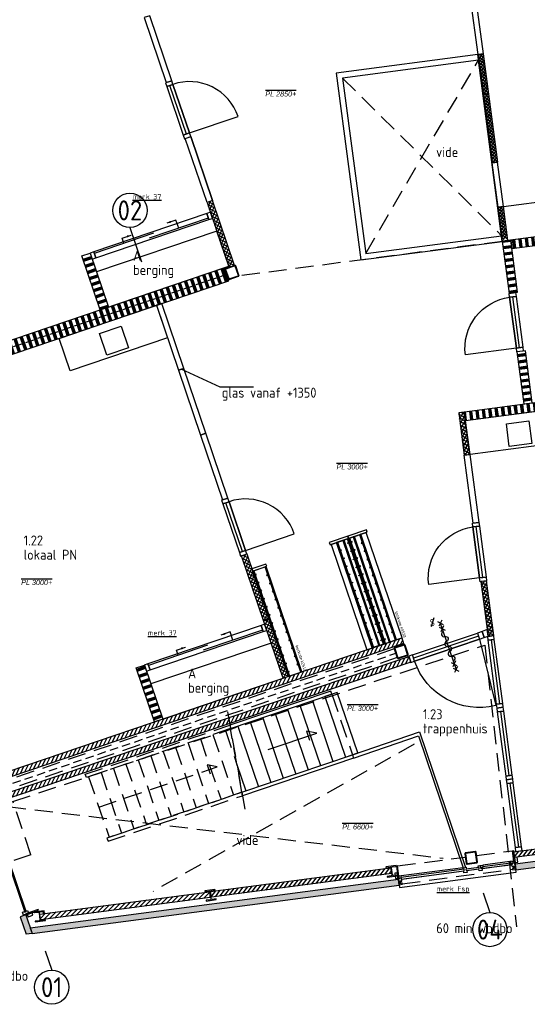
# Model space of a CAD drawing. Header units: millimetres. Extents: x -30977 to 210218, y -180497 to 109503.
# Tile 2 of 31: x 49342 to 58231, y -174927 to -157677. Entities that reach past the tile are written whole.
import ezdxf
from ezdxf.enums import TextEntityAlignment as Align
from ezdxf.xclip import XClip

# ---------------------------------------------------------------- set-up
doc = ezdxf.new("R2010")
doc.units = ezdxf.units.MM
doc.header["$LTSCALE"] = 100
doc.header["$XCLIPFRAME"] = 2
for name, pattern in [('082403 X-ref$0$DASHDOT2', [12.7, 6.35, -3.175, 0, -3.175]), ('082403 X-ref$0$DASHED', [0.75, 0.5, -0.25]), ('082403 X-ref$0$DASHED2', [9.525, 6.35, -3.175]), ('082403 X-ref$0$HIDDEN2', [4.7625, 3.175, -1.5875])]:
    doc.linetypes.add(name, pattern=pattern)
for name, color, linetype in [('082403 X-ref$0$Alg-Dun-Arc', 8, 'Continuous'), ('082403 X-ref$0$Beveilig-Alg-Az', 253, 'Continuous'), ('082403 X-ref$0$Beveilig-Alg-Txt', 253, 'Continuous'), ('082403 X-ref$0$Beveilig-Dik-Az', 1, '082403 X-ref$0$HIDDEN2'), ('082403 X-ref$0$bib', 253, 'Continuous'), ('082403 X-ref$0$BiKoz-Draai-Az', 253, 'Continuous'), ('082403 X-ref$0$BiKoz-Hout-Az', 253, 'Continuous'), ('082403 X-ref$0$BiKoz-Hout-Drs', 253, 'Continuous'), ('082403 X-ref$0$BiWand-Alg-Arc', 8, 'Continuous'), ('082403 X-ref$0$BiWand-Syst-Drs', 253, 'Continuous'), ('082403 X-ref$0$BuWand-Alg-Arc', 253, 'Continuous'), ('082403 X-ref$0$BuWand-Bakst-Drs', 253, 'Continuous'), ('082403 X-ref$0$Construct-Beton-Drs', 253, 'Continuous'), ('082403 X-ref$0$Construct-Staal-Drs', 253, 'Continuous'), ('082403 X-ref$0$DakAfw-Alg-Az', 253, 'Continuous'), ('082403 X-ref$0$DIM25', 8, 'Continuous'), ('082403 X-ref$0$Hulplaag-Alg-Az', 253, 'Continuous'), ('082403 X-ref$0$Inricht-Alg-Az', 253, 'Continuous'), ('082403 X-ref$0$kozijn', 8, 'Continuous'), ('082403 X-ref$0$kozijn1', 8, 'Continuous'), ('082403 X-ref$0$MTXT25-1', 253, 'Continuous'), ('082403 X-ref$0$MTXT35-1', 253, 'Continuous'), ('082403 X-ref$0$MTXT35-50', 253, 'Continuous'), ('082403 X-ref$0$nieuw uitzet', 253, 'Continuous'), ('082403 X-ref$0$Plafond-Hout-Drs', 8, 'Continuous'), ('082403 X-ref$0$Stramien-Alg-Az', 9, '082403 X-ref$0$DASHDOT2'), ('082403 X-ref$0$Stramien-Alg-Drs', 8, 'Continuous'), ('082403 X-ref$0$Stramien-Alg-Txt', 253, 'Continuous'), ('082403 X-ref$0$Trap-Beton-Az', 253, 'Continuous'), ('082403 X-ref$0$TXT18', 253, 'Continuous'), ('082403 X-ref$0$Vloer-Alg-Arc', 253, 'Continuous')]:
    doc.layers.add(name, color=color, linetype=linetype)
doc.styles.add('082403 X-ref$0$BOS', font='isocp.shx')
doc.styles.add('082403 X-ref$0$BOS3', font='isocp.shx')
doc.styles.add('082403 X-ref$0$Standard', font='isocp.shx')
pattern_1 = [(97.25, (-6e-11, 6e-14), (-111.60056, -14.19738), []), (97.25, (6.2, 0.79), (-111.60056, -14.19738), []), (97.25, (12.4, 1.58), (-111.60056, -14.19738), []), (97.25, (18.6, 2.37), (-111.60056, -14.19738), []), (97.25, (24.8, 3.15), (-111.60056, -14.19738), []), (97.25, (31, 3.94), (-111.60056, -14.19738), []), (97.25, (37.2, 4.73), (-111.60056, -14.19738), [])]
pattern_2 = [(153.75, (4389.125, 104116.373), (-22.1144, -44.8436), []), (243.75, (4389.125, 104116.373), (44.8436, -22.1144), [])]

# ---------------------------------------------------------------- blocks, each defined once
blk = doc.blocks.new('082403 X-ref$0$binkozschuif')
at = {"layer": '082403 X-ref$0$BiKoz-Hout-Az', "linetype": 'Continuous'}
for p, q in [((67, 85), (1163, 85)), ((1063, 28), (2158, 28))]:
    blk.add_line(p, q, dxfattribs=at)
at = {"layer": '082403 X-ref$0$BiKoz-Hout-Az'}
for p, q in [((615, 85), (615, -65)), ((1610, 28), (1610, -65)), ((615, -65), (785, -65)), ((1610, -65), (1440, -65))]:
    blk.add_line(p, q, dxfattribs=at)
blk.add_lwpolyline([(67, 0), (2158, 0), (2158, 114), (67, 114)], close=True, dxfattribs=at)
for points in [[(785, -65, 0, 37.5, 0), (710, -65, 37.5, 37.5, 0)], [(1440, -65, 0, 37.5, 0), (1515, -65, 37.5, 37.5, 0)]]:
    blk.add_lwpolyline(points, format="xyseb", dxfattribs=at)
at = {"layer": '082403 X-ref$0$BiKoz-Hout-Drs'}
for points in [[(0, 0), (67, 0), (67, 114), (0, 114)], [(2158, 0), (2225, 0), (2225, 114), (2158, 114)]]:
    blk.add_lwpolyline(points, close=True, dxfattribs=at)
blk = doc.blocks.new('082403 X-ref$0$binkozdeur1034')
at = {"layer": '082403 X-ref$0$BiKoz-Draai-Az'}
blk.add_lwpolyline([(967, 0), (67, 0), (67, -900, 0.414214)], format="xyb", close=True, dxfattribs=at)
at = {"layer": '082403 X-ref$0$BiKoz-Hout-Az'}
blk.add_line((67, 57), (967, 57), dxfattribs=at)
blk.add_lwpolyline([(67, 0), (967, 0), (967, 114), (67, 114)], close=True, dxfattribs=at)
at = {"layer": '082403 X-ref$0$BiKoz-Hout-Drs'}
for points in [[(0, 0), (67, 0), (67, 114), (0, 114)], [(967, 0), (1034, 0), (1034, 114), (967, 114)]]:
    blk.add_lwpolyline(points, close=True, dxfattribs=at)
blk = doc.blocks.new('082403 X-ref$0$spoelblok1800x600')
at = {"layer": '082403 X-ref$0$Inricht-Alg-Az', "linetype": 'Continuous'}
blk.add_lwpolyline([(1800, 0), (1800, 600), (0, 600), (0, 0)], close=True, dxfattribs=at)
at = {"layer": '082403 X-ref$0$Inricht-Alg-Az', "linetype": 'Continuous', "ltscale": 0.5}
blk.add_lwpolyline([(700, 50), (1100, 50), (1100, 450), (700, 450)], close=True, dxfattribs=at)
blk = doc.blocks.new('082403 X-ref$0$aangifte deur 60 minuten (zelfsluitend)')
at = {"layer": '082403 X-ref$0$Beveilig-Alg-Az'}
blk.add_line((1, -863), (1, 860), dxfattribs=at)
for points in [[(-81, 778), (82, 942)], [(-81, 568), (82, 732)], [(80, 781), (-78, 939)], [(80, 571), (-78, 729)], [(-81, -735), (82, -571)], [(80, -732), (-78, -574)], [(-81, -945), (82, -781)], [(80, -942), (-78, -784)]]:
    blk.add_lwpolyline(points, dxfattribs=at)
blk.add_lwpolyline([(0, -543, 1), (0, -362, -1), (0, -181, 1), (0, 0, -1), (0, 181, 1), (0, 362, -1), (0, 543)], format="xyb", dxfattribs=at)
blk = doc.blocks.new('082403 X-ref$0$kapstok leerkotte 25x')
at = {"layer": '082403 X-ref$0$Inricht-Alg-Az'}
for points in [[(20, 1950), (0, 1950)], [(0, 1950), (250, 1950)], [(230, 0), (230, 1950)], [(230, 1950), (250, 1950)], [(250, 0), (250, 1950)], [(0, 0), (250, 0)]]:
    blk.add_lwpolyline(points, dxfattribs=at)
at = {"layer": '082403 X-ref$0$Inricht-Alg-Az', "color": 9}
for points in [[(20, 1950), (20, 0), (0, 0), (0, 1950)], [(20, 1870), (40, 1870), (40, 1880), (20, 1880)], [(20, 1720), (40, 1720), (40, 1730), (20, 1730)], [(20, 1570), (40, 1570), (40, 1580), (20, 1580)], [(20, 1420), (40, 1420), (40, 1430), (20, 1430)], [(20, 1270), (40, 1270), (40, 1280), (20, 1280)], [(20, 1120), (40, 1120), (40, 1130), (20, 1130)], [(20, 970), (40, 970), (40, 980), (20, 980)], [(20, 820), (40, 820), (40, 830), (20, 830)], [(20, 670), (40, 670), (40, 680), (20, 680)], [(20, 520), (40, 520), (40, 530), (20, 530)], [(20, 370), (40, 370), (40, 380), (20, 380)], [(20, 220), (40, 220), (40, 230), (20, 230)], [(20, 70), (40, 70), (40, 80), (20, 80)]]:
    blk.add_lwpolyline(points, close=True, dxfattribs=at)
blk.add_lwpolyline([(20, 0), (20, 1950)], dxfattribs=at)
at = {"layer": '082403 X-ref$0$Inricht-Alg-Az'}
for points in [[(230, 1950), (230, 0), (250, 0), (250, 1950)], [(210, 1795), (230, 1795), (230, 1805), (210, 1805)], [(210, 1645), (230, 1645), (230, 1655), (210, 1655)], [(210, 1495), (230, 1495), (230, 1505), (210, 1505)], [(210, 1345), (230, 1345), (230, 1355), (210, 1355)], [(210, 1195), (230, 1195), (230, 1205), (210, 1205)], [(210, 1045), (230, 1045), (230, 1055), (210, 1055)], [(210, 895), (230, 895), (230, 905), (210, 905)], [(210, 745), (230, 745), (230, 755), (210, 755)], [(210, 595), (230, 595), (230, 605), (210, 605)], [(210, 445), (230, 445), (230, 455), (210, 455)], [(210, 295), (230, 295), (230, 305), (210, 305)], [(210, 145), (230, 145), (230, 155), (210, 155)]]:
    blk.add_lwpolyline(points, close=True, dxfattribs=at)
at = {"layer": '082403 X-ref$0$Hulplaag-Alg-Az', "insert": (337, 471), "char_height": 50, "width": 1235.48, "attachment_point": 1, "rotation": 270, "style": '082403 X-ref$0$Standard'}
blk.add_mtext('{\\fArial|b0|i0|c0|p34;leerkotte k2519}', dxfattribs=at)
blk = doc.blocks.new('082403 X-ref$0$slot van binnenuit zonder sleutel')
at = {"layer": '082403 X-ref$0$Beveilig-Alg-Txt'}
blk.add_line((47, 157), (-47, -157), dxfattribs=at)
at = {"layer": '082403 X-ref$0$Beveilig-Alg-Txt', "style": '082403 X-ref$0$BOS'}
blk.add_text('S', height=250, dxfattribs=at).set_placement((0, 0), align=Align.MIDDLE)
blk = doc.blocks.new('082403 X-ref$0$_K200x10')
at = {"layer": '082403 X-ref$0$Construct-Staal-Drs'}
for points in [[(85, 100), (-85, 100, 0.414214), (-100, 85), (-100, -85, 0.414214), (-85, -100), (85, -100, 0.414214), (100, -85), (100, 85, 0.414214)], [(85, 90), (-85, 90, 0.414214), (-90, 85), (-90, -85, 0.414214), (-85, -90), (85, -90, 0.414214), (90, -85), (90, 85, 0.414214)]]:
    blk.add_lwpolyline(points, format="xyb", close=True, dxfattribs=at)
blk = doc.blocks.new('082403 X-ref$0$ruimtenummer met m2_1')
at = {"layer": '082403 X-ref$0$MTXT25-1', "style": '082403 X-ref$0$BOS'}
blk.add_attdef('OPPERVLAKTE', (0, 498), '', height=250, dxfattribs=at)
at = {"layer": '082403 X-ref$0$MTXT35-1', "style": '082403 X-ref$0$BOS'}
for tag, p in [('RUIMTENUMMER', (-8, 1448)), ('RUIMTENAAM', (-8, 948))]:
    blk.add_attdef(tag, p, '', height=350, dxfattribs=at)
blk = doc.blocks.new('*U84')
at = {"layer": '082403 X-ref$0$Construct-Staal-Drs'}
for points in [[(85, 100), (-85, 100, 0.414214), (-100, 85), (-100, -85, 0.414214), (-85, -100), (85, -100, 0.414214), (100, -85), (100, 85, 0.414214)], [(85, 90), (-85, 90, 0.414214), (-90, 85), (-90, -85, 0.414214), (-85, -90), (85, -90, 0.414214), (90, -85), (90, 85, 0.414214)]]:
    blk.add_lwpolyline(points, format="xyb", close=True, dxfattribs=at)
blk = doc.blocks.new('*U86')
at = {"layer": '082403 X-ref$0$Construct-Staal-Drs'}
blk.add_lwpolyline([(-90, -90), (90, -90), (90, -76), (19.25, -76, -0.41421356), (4.25, -61), (4.25, 61, -0.41421356), (19.25, 76), (90, 76), (90, 90), (-90, 90), (-90, 76), (-19.25, 76, -0.41421356), (-4.25, 61), (-4.25, -61, -0.41421356), (-19.25, -76), (-90, -76)], format="xyb", close=True, dxfattribs=at)
blk = doc.blocks.new('*U98')
at = {"layer": '082403 X-ref$0$Construct-Staal-Drs'}
blk.add_lwpolyline([(-90, -85.5), (90, -85.5), (90, -76), (18, -76, -0.4142136), (3, -61), (3, 61, -0.4142136), (18, 76), (90, 76), (90, 85.5), (-90, 85.5), (-90, 76), (-18, 76, -0.4142136), (-3, 61), (-3, -61, -0.4142136), (-18, -76), (-90, -76)], format="xyb", close=True, dxfattribs=at)
blk = doc.blocks.new('082403 X-ref')
at = {"layer": '082403 X-ref$0$Alg-Dun-Arc'}
h = blk.add_hatch(color=8, dxfattribs=at)
h.paths.add_polyline_path([(8935, 101055), (8411, 100986), (8424, 100887), (8968, 100959)])
h.paths.add_polyline_path([(10296, 101235), (8935, 101055), (8968, 100959), (10309, 101135)])
h.paths.add_polyline_path([(15571, 101929), (10296, 101235), (10309, 101135), (15584, 101830)])
at = {"layer": '082403 X-ref$0$BiWand-Alg-Arc'}
h = blk.add_hatch(dxfattribs=at)
h.set_pattern_fill('SWAND', color=8, style=0)
h.set_pattern_definition([(108.75, (-43315.9, 107278.58), (-106.52964, -36.16194), []), (108.75, (-43309.98, 107280.59), (-106.52964, -36.16194), []), (108.75, (-43304.07, 107282.6), (-106.52964, -36.16194), []), (108.75, (-43298.15, 107284.61), (-106.52964, -36.16194), []), (108.75, (-43292.23, 107286.62), (-106.52964, -36.16194), []), (108.75, (-43286.31, 107288.62), (-106.52964, -36.16194), []), (108.75, (-43280.39, 107290.63), (-106.52964, -36.16194), [])])
h.paths.add_polyline_path([(-6456, 115509), (-6534, 115736), (2205, 118702), (2282, 118475)])
edge = h.paths.add_edge_path()
edge.add_arc((1017, 118263), 5, 108.75, 198.75)
edge.add_line((1013, 118261), (1067, 118100))
edge.add_arc((1072, 118102), 5, 198.75, 288.75)
edge.add_line((1074, 118097), (1235, 118152))
edge.add_arc((1233, 118157), 5, 288.75, 378.75)
edge.add_line((1238, 118158), (1183, 118319))
edge.add_arc((1178, 118318), 5, 18.75, 108.75)
edge.add_line((1177, 118322), (1016, 118268))
h = blk.add_hatch(dxfattribs=at)
h.set_pattern_fill('_USER', color=8, scale=40, angle=45, style=0, double=1, pattern_type=0)
h.set_pattern_definition([(322.51052, (7687.81, 21200.83), (24.34463, 31.738604), []), (52.51052, (7687.81, 21200.83), (-31.738604, 24.34463), [])])
h.paths.add_polyline_path([(7948, 114477), (7855, 115183), (7756, 115170), (7849, 114464)])
h = blk.add_hatch(dxfattribs=at)
h.set_pattern_fill('_USER', color=8, scale=40, angle=52.5, style=0, double=1, pattern_type=0)
h.set_pattern_definition([(52.5, (13564.56, -3466.616), (-31.734134, 24.350457), []), (142.5, (13564.56, -3466.616), (-24.350457, -31.734134), [])])
h.paths.add_polyline_path([(8005, 113274), (8105, 113288), (7948, 114477), (7849, 114464)])
h = blk.add_hatch(dxfattribs=at)
h.set_pattern_fill('_USER', color=8, scale=50, angle=45, style=0, double=1, pattern_type=0)
h.set_pattern_definition([(63.75, (887.71, 1801.505), (-44.843637, 22.114435), []), (153.75, (887.71, 1801.505), (-22.114435, -44.843637), [])])
h.paths.add_polyline_path([(3016, 112579), (3402, 111442), (3496, 111474), (3111, 112611)])
h = blk.add_hatch(dxfattribs=at)
h.set_pattern_fill('_USER', color=8, scale=40, angle=52.5, style=0, double=1, pattern_type=0)
h.set_pattern_definition([(322.5, (-3029.31, 118412.116), (-24.35046, -31.73413), []), (232.5, (-3029.31, 118412.116), (-31.73413, 24.35046), [])])
h.paths.add_polyline_path([(8207, 112508), (8108, 112495), (8182, 111930), (8281, 111943)])
h = blk.add_hatch(dxfattribs=at)
h.set_pattern_fill('SWAND', color=8, angle=7.25, style=0)
h.set_pattern_definition(pattern_1)
h.paths.add_polyline_path([(8335, 111920), (8354, 111771), (8801, 111830), (8781, 111979)])
h = blk.add_hatch(dxfattribs=at)
h.set_pattern_fill('SWAND', color=8, angle=97.5, style=0)
h.set_pattern_definition([(187.5, (-0.13, -0.02), (14.6842, -111.53755), []), (187.5, (-0.95, 6.17), (14.6842, -111.53755), []), (187.5, (-1.76, 12.37), (14.6842, -111.53755), []), (187.5, (-2.58, 18.57), (14.6842, -111.53755), []), (187.5, (-3.39, 24.76), (14.6842, -111.53755), []), (187.5, (-4.21, 30.96), (14.6842, -111.53755), []), (187.5, (-5.02, 37.16), (14.6842, -111.53755), [])])
h.paths.add_polyline_path([(8335, 111920), (8186, 111900), (8307, 110985), (8455, 111005)])
h = blk.add_hatch(dxfattribs=at)
h.set_pattern_fill('SWAND', color=8, angle=90, style=0)
h.set_pattern_definition([(198.75, (27.98, 9.49), (36.16194, -106.52964), []), (198.75, (25.97, 15.41), (36.16194, -106.52964), []), (198.75, (23.96, 21.33), (36.16194, -106.52964), []), (198.75, (21.95, 27.25), (36.16194, -106.52964), []), (198.75, (19.94, 33.17), (36.16194, -106.52964), []), (198.75, (17.93, 39.09), (36.16194, -106.52964), []), (198.75, (15.92, 45), (36.16194, -106.52964), [])])
h.paths.add_polyline_path([(967, 111692), (825, 111644), (1146, 110697), (1288, 110745)])
h = blk.add_hatch(dxfattribs=at)
h.set_pattern_fill('SWAND', color=8, style=0)
h.set_pattern_definition([(108.75, (-6e-11, 6e-14), (-106.52964, -36.16194), []), (108.75, (5.92, 2.01), (-106.52964, -36.16194), []), (108.75, (11.84, 4.02), (-106.52964, -36.16194), []), (108.75, (17.75, 6.03), (-106.52964, -36.16194), []), (108.75, (23.67, 8.04), (-106.52964, -36.16194), []), (108.75, (29.59, 10.04), (-106.52964, -36.16194), []), (108.75, (35.51, 12.05), (-106.52964, -36.16194), [])])
edge = h.paths.add_edge_path()
edge.add_arc((-2967, 109253), 5, 18.75, 108.75)
edge.add_line((-2968, 109258), (-3111, 109210))
edge.add_arc((-3109, 109205), 5, 108.75, 198.75)
edge.add_line((-3114, 109204), (-3065, 109062))
edge.add_arc((-3061, 109063), 5, 198.75, 288.75)
edge.add_line((-3059, 109058), (-2917, 109107))
edge.add_arc((-2919, 109111), 5, 288.75, 378.75)
edge.add_line((-2914, 109113), (-2962, 109255))
h.paths.add_polyline_path([(-5544, 108426), (-5466, 108199), (3444, 111224), (3367, 111451)])
h = blk.add_hatch(dxfattribs=at)
h.set_pattern_fill('SWAND', color=8, angle=97.5, style=0)
h.set_pattern_definition([(187.5, (-0.98, 6.42), (14.6842, -111.53755), []), (187.5, (-1.79, 12.61), (14.6842, -111.53755), []), (187.5, (-2.61, 18.81), (14.6842, -111.53755), []), (187.5, (-3.43, 25.01), (14.6842, -111.53755), []), (187.5, (-4.24, 31.2), (14.6842, -111.53755), []), (187.5, (-5.06, 37.4), (14.6842, -111.53755), []), (187.5, (-5.87, 43.6), (14.6842, -111.53755), [])])
h.paths.add_polyline_path([(8590, 109980), (8441, 109960), (8561, 109051), (8710, 109071)])
h = blk.add_hatch(dxfattribs=at)
h.set_pattern_fill('SWAND', color=8, angle=7.25, style=0)
h.set_pattern_definition(pattern_1)
h.paths.add_polyline_path([(7523, 108908), (7543, 108759), (11556, 109288), (11536, 109437)])
h = blk.add_hatch(dxfattribs=at)
h.set_pattern_fill('_USER', color=8, scale=50, angle=52.4816, style=0, double=1, pattern_type=0)
h.set_pattern_definition([(329.9816, (7906.497, 105983.19), (25.0139, 43.29325), []), (59.9816, (7906.497, 105983.19), (-43.29325, 25.0139), [])])
h.paths.add_polyline_path([(7520, 108151), (7619, 108164), (7521, 108908), (7422, 108895)])
h = blk.add_hatch(dxfattribs=at)
h.set_pattern_fill('_USER', color=8, scale=50, angle=45, style=0, double=1, pattern_type=0)
h.set_pattern_definition(pattern_2)
h.paths.add_polyline_path([(4003, 105253), (3618, 106389), (3712, 106421), (4098, 105285)])
h = blk.add_hatch(dxfattribs=at)
h.set_pattern_fill('_USER', color=8, scale=50, angle=52.4816, style=0, double=1, pattern_type=0)
h.set_pattern_definition([(329.9816, (7906.497, 105983.19), (25.014, 43.2933), []), (59.9816, (7906.497, 105983.19), (-43.2933, 25.014), [])])
h.paths.add_polyline_path([(8037, 104990), (7911, 105949), (7812, 105936), (7938, 104977)])
h = blk.add_hatch(dxfattribs=at)
h.set_pattern_fill('_USER', color=8, scale=50, angle=45, style=0, double=1, pattern_type=0)
h.set_pattern_definition(pattern_2)
h.paths.add_polyline_path([(4346, 104243), (4003, 105253), (4098, 105285), (4440, 104275)])
h = blk.add_hatch(dxfattribs=at)
h.set_pattern_fill('SWAND', color=8, angle=90, style=0)
h.set_pattern_definition([(198.75, (15.06, 110.72), (36.16194, -106.52964), []), (198.75, (13.06, 116.64), (36.16194, -106.52964), []), (198.75, (11.05, 122.55), (36.16194, -106.52964), []), (198.75, (9.04, 128.47), (36.16194, -106.52964), []), (198.75, (7.03, 134.39), (36.16194, -106.52964), []), (198.75, (5.02, 140.31), (36.16194, -106.52964), []), (198.75, (3.01, 146.23), (36.16194, -106.52964), [])])
h.paths.add_polyline_path([(1918, 104475), (1776, 104427), (2097, 103480), (2239, 103528)])
for points in [[(-82, 99868), (-49, 99772), (6379, 100618), (6366, 100717)], [(-49, 99772), (-150, 99758), (-255, 100066), (-160, 100098)]]:
    blk.add_hatch(color=8, dxfattribs=at).paths.add_polyline_path(points)
at = {"layer": '082403 X-ref$0$BuWand-Alg-Arc'}
h = blk.add_hatch(dxfattribs=at)
h.set_pattern_fill('ANSI31', color=8, scale=18, angle=18.75, style=0)
h.paths.add_polyline_path([(-3277, 101656), (-3245, 101561), (6457, 104854), (6425, 104949)])
h = blk.add_hatch(dxfattribs=at)
h.set_pattern_fill('ANSI31', color=8, scale=18, angle=18.75, style=0)
h.paths.add_polyline_path([(-635, 102183), (-603, 102088), (6584, 104528), (6552, 104622)])
h = blk.add_hatch(dxfattribs=at)
h.set_pattern_fill('ANSI31', color=8, scale=18, style=0)
h.set_pattern_definition([(52.5, (0, 0), (-45.340143, 34.790716), [])])
h.paths.add_polyline_path([(10182, 101340), (10169, 101440), (8385, 101205), (8398, 101106)])
h = blk.add_hatch(dxfattribs=at)
h.set_pattern_fill('ANSI31', color=8, scale=18, style=0)
h.set_pattern_definition([(52.5, (-10053.803, 99949.78), (-45.34014, 34.79072), [])])
h.paths.add_polyline_path([(3078, 100506), (3091, 100407), (6244, 100822), (6231, 100921)])
h = blk.add_hatch(dxfattribs=at)
h.set_pattern_fill('ANSI31', color=8, scale=18, style=0)
h.set_pattern_definition([(45, (-0.13, 99999.955), (-40.4112, 40.4112), [])])
h.paths.add_polyline_path([(86, 100112), (100, 100013), (3071, 100404), (3058, 100504)])
h = blk.add_hatch(dxfattribs=at)
h.set_pattern_fill('STAAL', color=8, scale=5, angle=279.9732, style=0)
h.set_pattern_definition([(324.973193, (-45004.15, 16730.826), (20.292536, 28.951906), []), (324.973193, (-45002.68, 16722.455), (20.292536, 28.951906), []), (324.973193, (-45002.593, 16721.962), (20.292536, 28.951906), []), (324.973193, (-45002.506, 16721.47), (20.292536, 28.951906), []), (324.973193, (-45002.42, 16720.977), (20.292536, 28.951906), []), (324.973193, (-45002.333, 16720.485), (20.292536, 28.951906), []), (324.973193, (-45002.246, 16719.993), (20.292536, 28.951906), []), (324.973193, (-45002.16, 16719.5), (20.292536, 28.951906), [])])
h.paths.add_polyline_path([(186, 100002), (185, 100011), (113, 100001, -0.414214), (96, 100014), (80, 100135, -0.414214), (93, 100152), (164, 100162), (163, 100171), (-15, 100147), (-14, 100138), (57, 100147, -0.414214), (74, 100134), (91, 100013, -0.414214), (78, 99997), (6, 99987), (8, 99978)])
at = {"layer": '082403 X-ref$0$Beveilig-Dik-Az', "color": 8}
blk.add_line((-69, 101152), (-1030, 100818), dxfattribs=at)
blk.add_lwpolyline([(-69, 101152), (-384, 102084), (7878, 104826), (8435, 99887)], dxfattribs=at)
at = {"layer": '082403 X-ref$0$BiKoz-Draai-Az', "color": 8}
blk.add_lwpolyline([(6651, 104543), (7786, 104928), (8071, 103764, -0.388985)], format="xyb", close=True, dxfattribs=at)
at = {"layer": '082403 X-ref$0$BiKoz-Hout-Drs', "color": 8, "linetype": '082403 X-ref$0$HIDDEN2'}
for p, q in [((5794, 111684), (7769, 115071)), ((5389, 114757), (8173, 111997)), ((6643, 103089), (2070, 100510)), ((-474, 101994), (7151, 101092))]:
    blk.add_line(p, q, dxfattribs=at)
at = {"layer": '082403 X-ref$0$BiKoz-Hout-Drs', "color": 8}
for p, q in [((7768, 104982), (6631, 104597)), ((7989, 104916), (8137, 103794)), ((8155, 103661), (8302, 102539)), ((8320, 102406), (8468, 101283))]:
    blk.add_line(p, q, dxfattribs=at)
for points in [[(7855, 115183), (7725, 116173), (7626, 116160), (7756, 115170)], [(5708, 111572), (8186, 111898), (7756, 115170), (5277, 114843)], [(5794, 111684), (8173, 111997), (7769, 115071), (5389, 114757)], [(8104, 113288), (8005, 113274), (8108, 112495), (8207, 112508)], [(7677, 106962), (7520, 108151), (7619, 108164), (7776, 106975)], [(6613, 104651), (7749, 105036), (7786, 104928), (6650, 104543)], [(8194, 103801), (8046, 104924), (7933, 104909), (8081, 103787)], [(8359, 102546), (8211, 103669), (8098, 103654), (8246, 102531)], [(8524, 101291), (8376, 102413), (8263, 102398), (8411, 101276)]]:
    blk.add_lwpolyline(points, close=True, dxfattribs=at)
at = {"layer": '082403 X-ref$0$BiWand-Syst-Drs', "color": 8}
for points in [[(2302, 114680), (2397, 114712), (2011, 115849), (1917, 115817)], [(7948, 114477), (7855, 115183), (7756, 115170), (7849, 114464)], [(8105, 113288), (7948, 114477), (7849, 114464), (8005, 113274)], [(8108, 112495), (8186, 111900), (8285, 111913), (8207, 112508)], [(8354, 111771), (8801, 111830), (8781, 111979), (8335, 111920)], [(8307, 110985), (8455, 111005), (8335, 111920), (8186, 111900)], [(1288, 110745), (1146, 110697), (825, 111644), (967, 111692)], [(-5493, 108190), (3397, 111208), (3397, 111208), (3319, 111435), (3319, 111435), (-5570, 108417)], [(2514, 109641), (2609, 109673), (2223, 110809), (2128, 110777)], [(8561, 109051), (8710, 109071), (8590, 109980), (8441, 109960)], [(2900, 108504), (2994, 108537), (2609, 109673), (2514, 109641)], [(7543, 108759), (11556, 109288), (11536, 109437), (7523, 108908)], [(7520, 108151), (7619, 108164), (7521, 108908), (7422, 108895)], [(3285, 107368), (3380, 107400), (2994, 108537), (2900, 108504)], [(8037, 104990), (7911, 105949), (7812, 105936), (7938, 104977)], [(2239, 103528), (2097, 103480), (1776, 104427), (1918, 104475)]]:
    blk.add_lwpolyline(points, close=True, dxfattribs=at)
blk.add_lwpolyline([(3831, 109343), (3243, 109343), (2561, 109657)], dxfattribs=at)
at = {"layer": '082403 X-ref$0$BuWand-Bakst-Drs', "color": 8}
for points in [[(6425, 104949), (6457, 104854), (-3245, 101561), (-3277, 101656)], [(6552, 104622), (6584, 104528), (-603, 102088), (-635, 102183)], [(15584, 101830), (15571, 101929), (8411, 100986), (8424, 100887)], [(8385, 101205), (10169, 101440), (10182, 101340), (8398, 101106)], [(3078, 100506), (6231, 100921), (6244, 100822), (3091, 100407)], [(6379, 100618), (6366, 100717), (-82, 99868), (-82, 99868), (-82, 99868), (-82, 99868), (-49, 99772)], [(100, 100013), (86, 100112), (3058, 100504), (3071, 100404)]]:
    blk.add_lwpolyline(points, close=True, dxfattribs=at)
at = {"layer": '082403 X-ref$0$Construct-Beton-Drs', "color": 8, "linetype": '082403 X-ref$0$DASHED', "ltscale": 3}
for p, q in [((-2929, 109187), (3358, 111321)), ((-601, 102331), (6321, 104681))]:
    blk.add_line(p, q, dxfattribs=at)
at = {"layer": '082403 X-ref$0$DakAfw-Alg-Az', "color": 8, "linetype": '082403 X-ref$0$HIDDEN2'}
for p, q in [((6295, 104757), (-636, 102404)), ((6346, 104605), (-584, 102253))]:
    blk.add_line(p, q, dxfattribs=at)
at = {"layer": '082403 X-ref$0$DIM25', "color": 8, "linetype": '082403 X-ref$0$DASHED2', "ltscale": 0.01}
for p, q in [((8390, 100904), (8382, 100959)), ((6408, 100643), (6401, 100698))]:
    blk.add_line(p, q, dxfattribs=at)
at = {"layer": '082403 X-ref$0$Inricht-Alg-Az', "color": 8}
for points in [[(2729, 113733), (3111, 112611), (3016, 112579), (2635, 113701)], [(1288, 110745), (3395, 111461), (3186, 112076), (1079, 111361)], [(5814, 104742), (6430, 104951), (5803, 106797), (5188, 106588)], [(5495, 106693), (5822, 106804), (5809, 106841), (5482, 106731)], [(5169, 106582), (5495, 106693), (5482, 106731), (5156, 106620)], [(5301, 106627), (5928, 104780), (5909, 104774), (5282, 106620)], [(5396, 106659), (6023, 104812), (6042, 104819), (5415, 106665)], [(5476, 106686), (6103, 104840), (6141, 104853), (5514, 106699)], [(5502, 106610), (5483, 106604), (5480, 106614), (5499, 106620)], [(5486, 106689), (6113, 104843), (6132, 104849), (5505, 106696)], [(5540, 106623), (5559, 106630), (5556, 106639), (5537, 106633)], [(5576, 106720), (6203, 104873), (6222, 104880), (5595, 106726)], [(5689, 106759), (6316, 104912), (6335, 104918), (5708, 106765)], [(5720, 106605), (5739, 106612), (5736, 106621), (5717, 106615)], [(5370, 106486), (5351, 106480), (5348, 106489), (5367, 106496)], [(5550, 106468), (5531, 106462), (5528, 106471), (5547, 106478)], [(5588, 106481), (5607, 106488), (5604, 106497), (5585, 106491)], [(5769, 106463), (5788, 106470), (5784, 106479), (5765, 106473)], [(5418, 106344), (5399, 106338), (5396, 106347), (5415, 106354)], [(5599, 106326), (5580, 106320), (5576, 106329), (5595, 106336)], [(5636, 106339), (5655, 106346), (5652, 106355), (5633, 106349)], [(5817, 106321), (5836, 106328), (5833, 106337), (5814, 106331)], [(3814, 106122), (4060, 106205), (4047, 106243), (3801, 106160)], [(5466, 106202), (5447, 106196), (5444, 106205), (5463, 106212)], [(5647, 106184), (5628, 106178), (5625, 106187), (5644, 106194)], [(5685, 106197), (5704, 106204), (5700, 106213), (5681, 106207)], [(5865, 106179), (5884, 106186), (5881, 106195), (5862, 106189)], [(5515, 106060), (5496, 106054), (5492, 106063), (5511, 106070)], [(5563, 105918), (5544, 105912), (5541, 105921), (5560, 105928)], [(5695, 106042), (5676, 106036), (5673, 106045), (5692, 106052)], [(5733, 106055), (5752, 106062), (5749, 106071), (5730, 106065)], [(5781, 105913), (5800, 105920), (5797, 105929), (5778, 105923)], [(5913, 106037), (5932, 106044), (5929, 106053), (5910, 106047)], [(5611, 105776), (5592, 105770), (5589, 105779), (5608, 105786)], [(5743, 105900), (5724, 105894), (5721, 105903), (5740, 105910)], [(5791, 105758), (5772, 105752), (5769, 105761), (5788, 105768)], [(5829, 105771), (5848, 105778), (5845, 105787), (5826, 105781)], [(5961, 105895), (5980, 105902), (5977, 105911), (5958, 105905)], [(6010, 105753), (6029, 105760), (6025, 105769), (6006, 105763)], [(5659, 105634), (5640, 105628), (5637, 105637), (5656, 105644)], [(5840, 105616), (5821, 105610), (5817, 105619), (5836, 105626)], [(5878, 105629), (5896, 105635), (5893, 105645), (5874, 105639)], [(6058, 105611), (6077, 105618), (6074, 105627), (6055, 105621)], [(5708, 105492), (5689, 105486), (5685, 105495), (5704, 105502)], [(5888, 105474), (5869, 105468), (5866, 105477), (5885, 105484)], [(5926, 105487), (5945, 105493), (5941, 105503), (5923, 105496)], [(6106, 105469), (6125, 105475), (6122, 105485), (6103, 105479)], [(5756, 105350), (5737, 105344), (5734, 105353), (5753, 105360)], [(5936, 105332), (5917, 105326), (5914, 105335), (5933, 105342)], [(5974, 105345), (5993, 105351), (5990, 105361), (5971, 105354)], [(6154, 105327), (6173, 105333), (6170, 105343), (6151, 105336)], [(5804, 105208), (5785, 105202), (5782, 105211), (5801, 105218)], [(5852, 105066), (5833, 105060), (5830, 105069), (5849, 105075)], [(5984, 105190), (5965, 105184), (5962, 105193), (5981, 105200)], [(6033, 105048), (6014, 105042), (6010, 105051), (6029, 105058)], [(6022, 105203), (6041, 105209), (6038, 105219), (6019, 105212)], [(6070, 105061), (6089, 105067), (6086, 105077), (6067, 105070)], [(6203, 105185), (6221, 105191), (6218, 105201), (6199, 105194)], [(6251, 105043), (6270, 105049), (6266, 105059), (6248, 105052)], [(5900, 104924), (5881, 104918), (5878, 104927), (5897, 104933)], [(6081, 104906), (6062, 104900), (6059, 104909), (6078, 104915)], [(6119, 104919), (6138, 104925), (6134, 104935), (6115, 104928)], [(2239, 103528), (4346, 104243), (4137, 104859), (2030, 104144)], [(6419, 104841), (6426, 104823), (6464, 104835), (6457, 104854)], [(6490, 104633), (6500, 104605), (6538, 104618), (6528, 104646)]]:
    blk.add_lwpolyline(points, close=True, dxfattribs=at)
for points in [[(3111, 112611), (2729, 113733)], [(5495, 106693), (5282, 106620)], [(5301, 106627), (5282, 106620)], [(5909, 104774), (5282, 106620)], [(5928, 104780), (5301, 106627)], [(5476, 106686), (5495, 106693)], [(6103, 104840), (5476, 106686)], [(5495, 106693), (5708, 106765)], [(5514, 106699), (5495, 106693)], [(6141, 104853), (5514, 106699)], [(5689, 106759), (5708, 106765)], [(6316, 104912), (5689, 106759)], [(6335, 104918), (5708, 106765)], [(3618, 106389), (3712, 106421)], [(6122, 104846), (6335, 104918)], [(6122, 104846), (5909, 104774)]]:
    blk.add_lwpolyline(points, dxfattribs=at)
at = {"layer": '082403 X-ref$0$kozijn', "color": 8, "linetype": '082403 X-ref$0$HIDDEN2'}
blk.add_line((6435, 100644), (8363, 100898), dxfattribs=at)
at = {"layer": '082403 X-ref$0$kozijn', "color": 8}
for points in [[(8411, 101015), (8456, 101020), (8444, 101110), (8400, 101104)], [(-487, 101068), (-175, 100148), (-151, 100156), (-463, 101076)], [(7568, 100840), (7514, 100833), (7510, 100870), (7519, 100871), (7516, 100896), (7506, 100894), (7502, 100924), (7528, 100928), (7556, 100931), (7560, 100901), (7550, 100900), (7553, 100875), (7563, 100877)], [(7832, 100875), (7778, 100868), (7773, 100904), (7783, 100906), (7780, 100930), (7770, 100929), (7766, 100959), (7792, 100962), (7805, 100964), (7805, 100964), (7805, 100964), (7812, 100912), (7826, 100914)], [(-156, 100118), (-150, 100101), (66, 100175), (60, 100192)], [(-133, 100106), (-119, 100063), (-33, 100092), (-48, 100135)]]:
    blk.add_lwpolyline(points, close=True, dxfattribs=at)
blk.add_lwpolyline([(6366, 100717), (6384, 100580), (8429, 100849), (8411, 100986)], dxfattribs=at)
at = {"layer": '082403 X-ref$0$kozijn1', "color": 8}
for p, q in [((7502, 100924), (6417, 100781)), ((8320, 101032), (7844, 100969)), ((8329, 100970), (7852, 100908)), ((7510, 100863), (6425, 100720)), ((7774, 100897), (7564, 100870))]:
    blk.add_line(p, q, dxfattribs=at)
for points in [[(8413, 100997), (8395, 100995), (8365, 101220), (8383, 101223)], [(6361, 100727), (6379, 100729), (6349, 100955), (6332, 100953)], [(7553, 100875), (7783, 100906), (7780, 100930), (7550, 100900)], [(7805, 100964), (7844, 100969), (7848, 100939), (7838, 100938), (7841, 100913), (7851, 100915), (7852, 100908), (7831, 100905), (7829, 100920), (7811, 100917)], [(7841, 100913), (8338, 100979), (8334, 101003), (7838, 100938)], [(8359, 101037), (8321, 101032), (8325, 101002), (8334, 101003), (8338, 100979), (8328, 100977), (8329, 100970), (8350, 100973), (8348, 100988), (8365, 100990)], [(8360, 101037), (8389, 101041), (8393, 101011), (8393, 101011), (8395, 100992), (8405, 100994), (8411, 100951), (8357, 100944), (8352, 100983), (8367, 100985)], [(8364, 100888), (8418, 100895), (8415, 100915), (8362, 100908)], [(8396, 100913), (8381, 100911), (8376, 100946), (8391, 100948)], [(6313, 100738), (6358, 100744), (6346, 100833), (6302, 100828)], [(6373, 100775), (6373, 100775), (6380, 100727), (6370, 100726), (6375, 100683), (6429, 100690), (6424, 100727), (6414, 100725), (6411, 100750), (6420, 100751), (6417, 100781)], [(6414, 100725), (7519, 100871), (7516, 100896), (6411, 100750)], [(6383, 100627), (6436, 100635), (6433, 100654), (6380, 100647)], [(6399, 100650), (6414, 100652), (6409, 100687), (6395, 100686)], [(-112, 100133), (-112, 100133), (-158, 100118), (-155, 100108), (-196, 100094), (-213, 100145), (-178, 100157), (-175, 100148), (-151, 100156), (-154, 100165), (-126, 100175)]]:
    blk.add_lwpolyline(points, close=True, dxfattribs=at)
at = {"layer": '082403 X-ref$0$MTXT35-1', "color": 8}
for p, q in [((-160, 100098), (-255, 100066)), ((-255, 100066), (-150, 99758)), ((-160, 100098), (-49, 99772)), ((-49, 99772), (-150, 99758))]:
    blk.add_line(p, q, dxfattribs=at)
at = {"layer": '082403 X-ref$0$nieuw uitzet', "color": 8}
for points in [[(3402, 111442), (3496, 111474), (3111, 112611), (3016, 112579)], [(4003, 105253), (3618, 106389), (3712, 106421), (4098, 105285)], [(4346, 104243), (4003, 105253), (4098, 105285), (4440, 104275)], [(7835, 105065), (7749, 105036), (7786, 104928), (7871, 104957)], [(7923, 105095), (7835, 105065), (7871, 104957), (7938, 104980)], [(7924, 104975), (7933, 104909), (8046, 104924), (8037, 104990)], [(6613, 104651), (6550, 104629), (6586, 104521), (6650, 104543)], [(8081, 103787), (8089, 103720), (8202, 103735), (8194, 103801)], [(8089, 103720), (8098, 103654), (8211, 103669), (8202, 103735)], [(8246, 102531), (8255, 102465), (8368, 102480), (8359, 102546)], [(8255, 102465), (8263, 102398), (8376, 102413), (8368, 102480)], [(8411, 101276), (8420, 101209), (8533, 101224), (8524, 101291)]]:
    blk.add_lwpolyline(points, close=True, dxfattribs=at)
at = {"layer": '082403 X-ref$0$Plafond-Hout-Drs', "color": 8, "linetype": '082403 X-ref$0$HIDDEN2'}
blk.add_line((8187, 111898), (3579, 111291), dxfattribs=at)
at = {"layer": '082403 X-ref$0$Stramien-Alg-Az'}
for p, q in [((1665, 112140), (1901, 111447)), ((7851, 100484), (7968, 100141)), ((180, 99470), (295, 99131))]:
    blk.add_line(p, q, dxfattribs=at)
at = {"layer": '082403 X-ref$0$Stramien-Alg-Drs'}
for centre in [(1665, 112440), (7968, 99841), (295, 98831)]:
    blk.add_circle(centre, 300, dxfattribs=at)
at = {"layer": '082403 X-ref$0$Trap-Beton-Az', "color": 8}
for p, q in [((4861, 103848), (5221, 102787)), ((4426, 103700), (4786, 102639)), ((4643, 103774), (5003, 102713)), ((3990, 103552), (4350, 102492)), ((4208, 103626), (4568, 102565)), ((3554, 103404), (3914, 102344)), ((3772, 103478), (4132, 102418)), ((5562, 102903), (6736, 103302)), ((5581, 102846), (6718, 103232)), ((6718, 103232), (7501, 100924)), ((6736, 103302), (7542, 100929)), ((3539, 102735), (3697, 102270))]:
    blk.add_line(p, q, dxfattribs=at)
at = {"layer": '082403 X-ref$0$Trap-Beton-Az', "color": 8, "linetype": '082403 X-ref$0$HIDDEN2'}
for p, q in [((5202, 103964), (5562, 102903)), ((3374, 103656), (3679, 101951)), ((3337, 103330), (3539, 102735)), ((2901, 103182), (3261, 102122)), ((3119, 103256), (3479, 102196)), ((2465, 103035), (2825, 101974)), ((2683, 103109), (3043, 102048)), ((1812, 102813), (2172, 101752)), ((2030, 102887), (2390, 101826)), ((2248, 102961), (2608, 101900)), ((1376, 102665), (1736, 101604)), ((1594, 102739), (1954, 101678)), ((1159, 102591), (1519, 101530)), ((6349, 100955), (7538, 101111)), ((7737, 101138), (8365, 101220))]:
    blk.add_line(p, q, dxfattribs=at)
at = {"layer": '082403 X-ref$0$Trap-Beton-Az', "color": 8}
for points in [[(3416, 103421), (3426, 103361), (5202, 103964), (5183, 104020), (3416, 103421)], [(5439, 102861), (5657, 102935), (5297, 103996), (5079, 103922)], [(3637, 102186), (3626, 102246), (5562, 102903), (5581, 102846), (3637, 102186)]]:
    blk.add_lwpolyline(points, close=True, dxfattribs=at)
at = {"layer": '082403 X-ref$0$Trap-Beton-Az', "color": 8, "linetype": '082403 X-ref$0$HIDDEN2'}
for points in [[(903, 102504), (884, 102561), (3416, 103421), (3426, 103361)], [(1301, 101457), (3626, 102246), (3426, 103361), (941, 102517)], [(1263, 101444), (1282, 101387), (3637, 102186), (3626, 102246)]]:
    blk.add_lwpolyline(points, close=True, dxfattribs=at)
at = {"layer": '082403 X-ref$0$Trap-Beton-Az', "color": 8}
blk.add_lwpolyline([(4087, 102994), (4936, 103282), (4758, 103318), (4811, 103161)], dxfattribs=at)
at = {"layer": '082403 X-ref$0$Trap-Beton-Az', "color": 8, "linetype": '082403 X-ref$0$HIDDEN2'}
blk.add_lwpolyline([(1121, 101987), (3194, 102691), (3015, 102726), (3068, 102569)], dxfattribs=at)
at = {"layer": '082403 X-ref$0$Vloer-Alg-Arc', "color": 8}
for p, q in [((139, 100158), (145, 100120)), ((159, 100161), (164, 100122))]:
    blk.add_line(p, q, dxfattribs=at)
at = {"layer": '082403 X-ref$0$bib', "color": 8}
for name, p, rotation in [('082403 X-ref$0$binkozdeur1034', (2729, 113733), 108.7499999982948), ('082403 X-ref$0$binkozschuif', (3074, 112408), 198.7499999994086), ('082403 X-ref$0$_K200x10', (3453, 111354), 18.74999999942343), ('082403 X-ref$0$binkozdeur1034', (3712, 106421), 108.7499999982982), ('082403 X-ref$0$kapstok leerkotte 25x', (4441, 104275), 18.74999999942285), ('082403 X-ref$0$binkozschuif', (4024, 105190), 198.7499999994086), ('082403 X-ref$0$_K200x10', (6415, 104713), 18.74999999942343), ('*U84', (7641, 101097), 7.500000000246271), ('*U86', (6249, 100860), 7.500000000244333), ('*U86', (3077, 100442), 7.500000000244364), ('*U98', (85, 100074), 7.723193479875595)]:
    blk.add_blockref(name, p, dxfattribs=dict(at, rotation=rotation))
ref = blk.add_blockref('082403 X-ref$0$ruimtenummer met m2_1', (7031, 112899), dxfattribs=dict(at, xscale=0.5, yscale=0.5, zscale=0.5))
ref.add_attrib('RUIMTENAAM', 'vide', (7027, 113374), dxfattribs={"layer": '082403 X-ref$0$MTXT35-1', "height": 175, "style": '082403 X-ref$0$BOS'})
at = {"layer": '082403 X-ref$0$bib', "color": 8, "xscale": -1}
for name, p, rotation in [('082403 X-ref$0$spoelblok1800x600', (8207, 112508), 187.4999999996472), ('082403 X-ref$0$binkozdeur1034', (8441, 109960), 277.5000000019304), ('082403 X-ref$0$spoelblok1800x600', (2321, 110209), 18.74999999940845), ('082403 X-ref$0$spoelblok1800x600', (9406, 108400), 7.499999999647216), ('082403 X-ref$0$binkozdeur1034', (7798, 105935), 277.5000002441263)]:
    blk.add_blockref(name, p, dxfattribs=dict(at, rotation=rotation))
at = {"layer": '082403 X-ref$0$bib', "color": 8}
ref = blk.add_blockref('082403 X-ref$0$ruimtenummer met m2_1', (1724, 110834), dxfattribs=dict(at, xscale=0.5, yscale=0.5, zscale=0.5))
ref.add_attrib('RUIMTENUMMER', 'A', (1720, 111559), dxfattribs={"layer": '082403 X-ref$0$MTXT35-1', "height": 175, "style": '082403 X-ref$0$BOS'})
ref.add_attrib('RUIMTENAAM', 'berging', (1720, 111309), dxfattribs={"layer": '082403 X-ref$0$MTXT35-1', "height": 175, "style": '082403 X-ref$0$BOS'})
ref = blk.add_blockref('082403 X-ref$0$ruimtenummer met m2_1', (3278, 108685), dxfattribs=dict(at, xscale=0.5, yscale=0.5, zscale=0.5))
ref.add_attrib('RUIMTENAAM', 'glas vanaf +1350', (3274, 109159), dxfattribs={"layer": '082403 X-ref$0$MTXT35-1', "height": 175, "style": '082403 X-ref$0$BOS'})
ref = blk.add_blockref('082403 X-ref$0$ruimtenummer met m2_1', (-193, 105846), dxfattribs=dict(at, xscale=0.5, yscale=0.5, zscale=0.5))
ref.add_attrib('RUIMTENUMMER', '1.22', (-196, 106570), dxfattribs={"layer": '082403 X-ref$0$MTXT35-1', "height": 175, "style": '082403 X-ref$0$BOS'})
ref.add_attrib('RUIMTENAAM', 'lokaal PN', (-196, 106320), dxfattribs={"layer": '082403 X-ref$0$MTXT35-1', "height": 175, "style": '082403 X-ref$0$BOS'})
at = {"layer": '082403 X-ref$0$bib', "color": 8, "xscale": 0.5, "yscale": 0.5, "zscale": 0.5}
blk.add_blockref('082403 X-ref$0$slot van binnenuit zonder sleutel', (6961, 105221), dxfattribs=at)
at = {"layer": '082403 X-ref$0$bib', "color": 8, "xscale": 0.5000000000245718, "yscale": 0.5000000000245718, "zscale": 0.5000000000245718, "rotation": 198.7499999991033}
blk.add_blockref('082403 X-ref$0$aangifte deur 60 minuten (zelfsluitend)', (7238, 104802), dxfattribs=at)
at = {"layer": '082403 X-ref$0$bib', "color": 8}
ref = blk.add_blockref('082403 X-ref$0$ruimtenummer met m2_1', (2688, 103515), dxfattribs=dict(at, xscale=0.5, yscale=0.5, zscale=0.5))
ref.add_attrib('RUIMTENUMMER', 'A', (2684, 104239), dxfattribs={"layer": '082403 X-ref$0$MTXT35-1', "height": 175, "style": '082403 X-ref$0$BOS'})
ref.add_attrib('RUIMTENAAM', 'berging', (2684, 103989), dxfattribs={"layer": '082403 X-ref$0$MTXT35-1', "height": 175, "style": '082403 X-ref$0$BOS'})
ref = blk.add_blockref('082403 X-ref$0$ruimtenummer met m2_1', (6800, 102802), dxfattribs=dict(at, xscale=0.5, yscale=0.5, zscale=0.5))
ref.add_attrib('RUIMTENUMMER', '1.23', (6796, 103526), dxfattribs={"layer": '082403 X-ref$0$MTXT35-1', "height": 175, "style": '082403 X-ref$0$BOS'})
ref.add_attrib('RUIMTENAAM', 'trappenhuis', (6796, 103276), dxfattribs={"layer": '082403 X-ref$0$MTXT35-1', "height": 175, "style": '082403 X-ref$0$BOS'})
ref = blk.add_blockref('082403 X-ref$0$ruimtenummer met m2_1', (3533, 100850), dxfattribs=dict(at, xscale=0.5, yscale=0.5, zscale=0.5))
ref.add_attrib('RUIMTENAAM', 'vide', (3529, 101324), dxfattribs={"layer": '082403 X-ref$0$MTXT35-1', "height": 175, "style": '082403 X-ref$0$BOS'})
at = {"layer": '082403 X-ref$0$Hulplaag-Alg-Az', "insert": (6351, 105421), "char_height": 50, "width": 1235.48, "attachment_point": 1, "rotation": 288.75, "style": '082403 X-ref$0$Standard'}
blk.add_mtext('{\\fArial|b0|i0|c0|p34;leerkotte k4538}', dxfattribs=at)
at = {"layer": '082403 X-ref$0$MTXT35-50', "color": 8, "char_height": 175, "width": 1834.98, "attachment_point": 1, "style": '082403 X-ref$0$BOS3'}
for insert in [(7030, 99952), (-1452, 99118)]:
    blk.add_mtext('60 min wbdbo', dxfattribs=dict(at, insert=insert))
at = {"layer": '082403 X-ref$0$Stramien-Alg-Txt', "style": '082403 X-ref$0$Standard'}
for s, p in [('02', (1665, 112440)), ('04', (7968, 99841)), ('01', (295, 98831))]:
    blk.add_text(s, height=350, dxfattribs=at).set_placement(p, align=Align.MIDDLE)
at = {"layer": '082403 X-ref$0$TXT18', "color": 8, "char_height": 90, "width": 612.16, "attachment_point": 1, "style": '082403 X-ref$0$BOS3'}
for s, insert in [('{\\fArial|b0|i1|c0|p34;\\OPL 2850+}', (4037, 114526)), ('{\\Lmerk 37}', (1713, 112725)), ('{\\fArial|b0|i1|c0|p34;\\OPL 3000+}', (5283, 107992)), ('{\\fArial|b0|i1|c0|p34;\\OPL 3000+}', (-239, 105967)), ('{\\Lmerk 37}', (1981, 105084)), ('{\\fArial|b0|i1|c0|p34;\\OPL 3000+}', (5468, 103763)), ('{\\fArial|b0|i1|c0|p34;\\OPL 6600+}', (5383, 101685)), ('{\\Lmerk Fsp}', (7037, 100600))]:
    blk.add_mtext(s, dxfattribs=dict(at, insert=insert))

msp = doc.modelspace()

# ---------------------------------------------------------------- block references
ref = msp.add_blockref('082403 X-ref', (49607, -273458))
XClip(ref).set_block_clipping_path([(-29388.3395662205, 92961.1290501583), (160611.6604337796, 182961.1290501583)])

doc.saveas('drawing.dxf')
